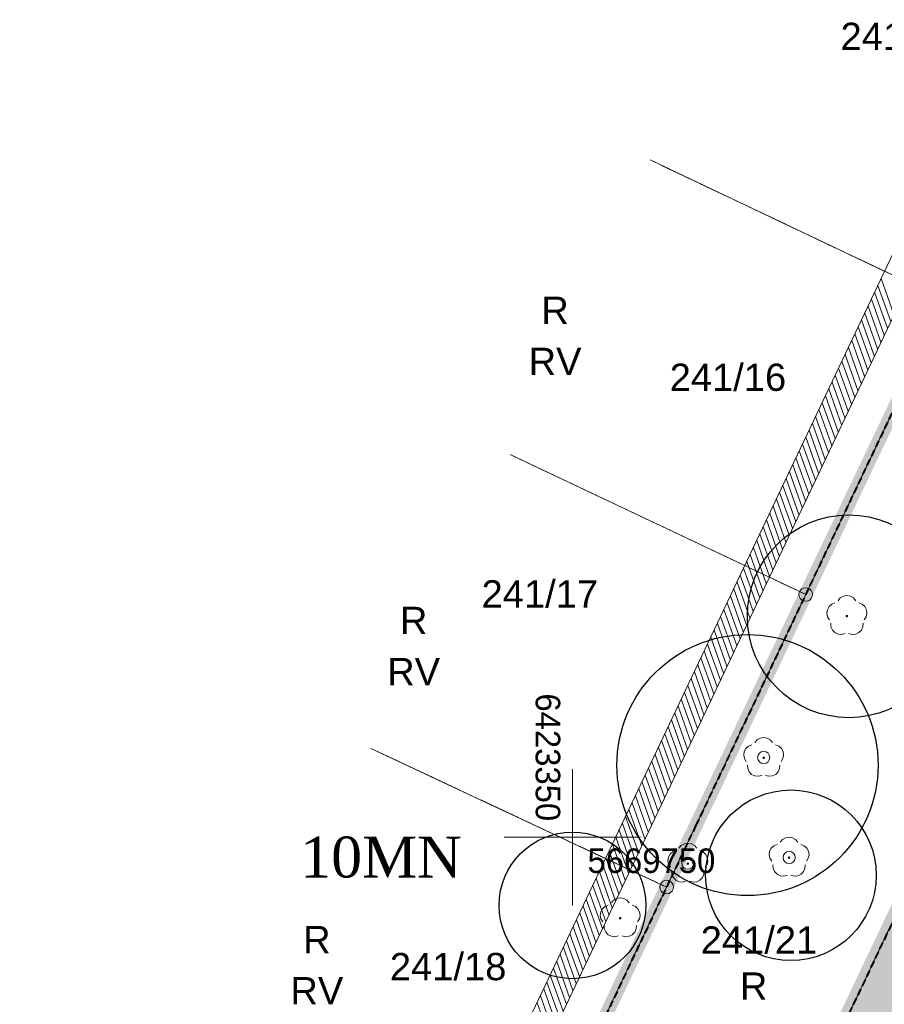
# Model space of a CAD drawing. Extents: x 6423319 to 6423678, y 5669680 to 5669855.
# Tile 16 of 29: x 6423330 to 6423361, y 5669744 to 5669780. Entities that reach past the tile are written whole.
import ezdxf
from ezdxf.enums import TextEntityAlignment as Align

# ---------------------------------------------------------------- set-up
doc = ezdxf.new("R2010")
doc.units = 0
for name, pattern in [('$0$OTWORY$0$HIDDEN', [0.375, 0.25, -0.125]), ('2 1', [3, 2, -1]), ('PRZER1-1', [2, 1, -1]), ('PRZER3-1', [4, 3, -1])]:
    doc.linetypes.add(name, pattern=pattern)
doc.layers.get('0').update_dxf_attribs({"linetype": 'CONTINUOUS', "lineweight": 13})
for name, color, linetype, lineweight in [('0 - PMProj. - Opisy + tabela', 7, 'CONTINUOUS', 0), ('22', 101, '$0$OTWORY$0$HIDDEN', 40), ('3 H POWIERZCHNIE', 142, 'CONTINUOUS', 18), ('3 UKŁAD 1 1', 151, 'CONTINUOUS', 9), ('_drzewa korony', 101, 'CONTINUOUS', 25), ('_MPZP_linie rozgraniczające', 150, '$0$OTWORY$0$HIDDEN', 40), ('FrameItemsLayer$', 7, 'CONTINUOUS', 0), ('GEPPGD', 7, 'CONTINUOUS', 18), ('GESDZI_O', 7, 'CONTINUOUS', 18), ('mapa 1', 150, '$0$OTWORY$0$HIDDEN', 40), ('PMProj. - trawnik parkowy', 63, 'CONTINUOUS', 0), ('Z 2', 60, 'CONTINUOUS', 18), ('zakres', 6, 'CONTINUOUS', 50)]:
    doc.layers.add(name, color=color, linetype=linetype, lineweight=lineweight)
doc.layers.add('3 łąki', color=7, linetype='CONTINUOUS')
for name, color, linetype, lineweight, true_color in [('_MPZP nazwy terenów', 7, 'CONTINUOUS', 0, 0x0482ff), ('GESKKL', 7, 'PRZER3-1', 18, 0x24bc24), ('GESKKL_O', 7, 'PRZER3-1', 18, 0x24bc24), ('GESUZY', 7, 'PRZER1-1', 18, 0x008000), ('GESUZY_O', 7, 'PRZER1-1', 18, 0x008000), ('GSPRDL', 7, 'CONTINUOUS', 18, 0x008000)]:
    doc.layers.add(name, color=color, linetype=linetype, lineweight=lineweight, true_color=true_color)
doc.layers.add('GESDZI', color=7, linetype='CONTINUOUS', lineweight=18, plot=False)
doc.styles.add('GEO-INFO', font='arial.ttf')
doc.styles.add('Style-Times New Roman', font='times.ttf')

# ---------------------------------------------------------------- blocks, each defined once
blk = doc.blocks.new('EPPGS')
at = {"color": 0}
blk.add_lwpolyline([(0, 0.5), (0.154508, 0.475528), (0.293893, 0.404508), (0.404508, 0.293893), (0.475528, 0.154508), (0.5, 0), (0.475528, -0.154508), (0.404508, -0.293893), (0.293893, -0.404508), (0.154508, -0.475528), (0, -0.5), (-0.154508, -0.475528), (-0.293893, -0.404508), (-0.404508, -0.293893), (-0.475528, -0.154508), (-0.5, 0), (-0.475528, 0.154508), (-0.404508, 0.293893), (-0.293893, 0.404508), (-0.154508, 0.475528)], close=True, dxfattribs=at)
blk = doc.blocks.new('D_GSPRDL1')
blk.add_hatch(color=0).paths.add_polyline_path([(0, -0.045), (0.013906, -0.042798), (0.02645, -0.036406), (0.036406, -0.02645), (0.042798, -0.013906), (0.045, 0), (0.042798, 0.013906), (0.036406, 0.02645), (0.02645, 0.036406), (0.013906, 0.042798), (0, 0.045), (-0.013906, 0.042798), (-0.02645, 0.036406), (-0.036406, 0.02645), (-0.042798, 0.013906), (-0.045, 0), (-0.042798, -0.013906), (-0.036406, -0.02645), (-0.02645, -0.036406), (-0.013906, -0.042798)])
at = {"color": 0}
for points in [[(-0.324277, 0.563333), (-0.240553, 0.662679), (-0.127956, 0.727494), (0, 0.75), (0.127956, 0.727494), (0.240553, 0.662679), (0.324277, 0.563333)], [(-0.635969, -0.134326), (-0.70458, -0.024001), (-0.731429, 0.103115), (-0.713292, 0.231763), (-0.652348, 0.346501), (-0.55591, 0.433559), (-0.435555, 0.482485)], [(0.435555, 0.482485), (0.55591, 0.433559), (0.652348, 0.346501), (0.713292, 0.231763), (0.731429, 0.103115), (0.70458, -0.024001), (0.635969, -0.134326)], [(-0.068773, -0.646351), (-0.194901, -0.677512), (-0.324092, -0.663766), (-0.440839, -0.606763), (-0.531129, -0.513345), (-0.584125, -0.394725), (-0.593465, -0.265141)], [(0.593465, -0.265141), (0.584125, -0.394725), (0.531129, -0.513345), (0.440839, -0.606763), (0.324092, -0.663766), (0.194901, -0.677512), (0.068773, -0.646351)]]:
    blk.add_lwpolyline(points, dxfattribs=at)
blk = doc.blocks.new('m1')
at = {"color": 7, "linetype": 'Continuous', "lineweight": 13, "flags": 128}
for points in [[(0, 0), (0, 5)], [(-2.5, 2.5), (2.5, 2.5)]]:
    blk.add_lwpolyline(points, dxfattribs=at)
at = {"layer": '_MPZP_linie rozgraniczające', "ltscale": 10, "const_width": 0.5}
for points in [[(-13.74, -35.54), (-6.82, -20.97), (-1.73, -10.25), (3.45, 0.67), (8.55, 11.4), (13.677, 22.192), (20.88, 37.36), (30.435, 32.729), (31.674, 32.117)], [(31.68, 32.13), (26.27, 21.17), (21.18, 19.29), (-6.48, -38.96), (-1.4, -41.35), (4.93, -44.35), (8.997, -46.269), (15.687, -43.9), (48.451, 24.011), (31.68, 32.13)]]:
    blk.add_lwpolyline(points, dxfattribs=at)
at = {"layer": 'GESDZI', "color": 7, "linetype": 'Continuous', "lineweight": 18}
for points in [[(2.85, 27.335), (13.68, 22.19), (20.88, 37.36), (14.248, 40.575), (13.673, 40.853)], [(8.55, 11.4), (13.68, 22.19), (2.85, 27.335)], [(-2.28, 16.531), (8.55, 11.4)]]:
    blk.add_lwpolyline(points, dxfattribs=at)
at = {"layer": 'GESKKL', "color": 82, "linetype": 'PRZER3-1', "lineweight": 18, "ltscale": 0.5, "true_color": 0x24bc24}
for points in [[(2.85, 27.335), (13.68, 22.19), (20.88, 37.36), (14.248, 40.575), (13.673, 40.853)], [(8.55, 11.4), (13.68, 22.19), (2.85, 27.335)], [(-2.28, 16.531), (8.55, 11.4)], [(3.45, 0.67), (8.55, 11.4), (-2.28, 16.531)], [(-12.567, -5.133), (-1.73, -10.25), (3.45, 0.67)]]:
    blk.add_lwpolyline(points, dxfattribs=at)
at = {"layer": 'GESUZY', "color": 96, "linetype": 'PRZER1-1', "lineweight": 18, "ltscale": 0.5, "true_color": 0x008000}
for points in [[(2.85, 27.335), (13.68, 22.19), (20.88, 37.36), (14.248, 40.575), (13.673, 40.853)], [(8.55, 11.4), (13.68, 22.19), (2.85, 27.335)], [(-2.28, 16.531), (8.55, 11.4)], [(3.45, 0.67), (8.55, 11.4), (-2.28, 16.531)], [(-12.567, -5.133), (-1.73, -10.25), (3.45, 0.67)]]:
    blk.add_lwpolyline(points, dxfattribs=at)
at = {"layer": 'zakres', "color": 6, "linetype": 'Continuous', "lineweight": 0}
for p, q in [((11.787, 21.668), (11.317, 22.986)), ((11.547, 21.162), (11.077, 22.481)), ((11.667, 21.415), (11.197, 22.734)), ((11.426, 20.909), (10.957, 22.228)), ((11.186, 20.403), (10.717, 21.722)), ((11.306, 20.656), (10.837, 21.975)), ((11.066, 20.15), (10.597, 21.469)), ((10.826, 19.644), (10.356, 20.963)), ((10.946, 19.897), (10.476, 21.216)), ((10.706, 19.391), (10.236, 20.71)), ((10.586, 19.138), (10.116, 20.457)), ((10.346, 18.632), (9.876, 19.951)), ((10.466, 18.885), (9.996, 20.204)), ((10.225, 18.379), (9.756, 19.698)), ((9.985, 17.874), (9.516, 19.192)), ((10.105, 18.127), (9.636, 19.445)), ((9.865, 17.621), (9.395, 18.94)), ((9.625, 17.115), (9.155, 18.434)), ((9.745, 17.368), (9.275, 18.687)), ((9.505, 16.862), (9.035, 18.181)), ((9.385, 16.609), (8.915, 17.928)), ((9.144, 16.103), (8.675, 17.422)), ((9.265, 16.356), (8.795, 17.675)), ((9.024, 15.85), (8.555, 17.169)), ((8.784, 15.344), (8.315, 16.663)), ((8.904, 15.597), (8.435, 16.916)), ((8.664, 15.091), (8.194, 16.41)), ((8.424, 14.585), (7.954, 15.904)), ((8.544, 14.838), (8.074, 16.157)), ((8.304, 14.333), (7.834, 15.651)), ((8.184, 14.08), (7.714, 15.399)), ((7.943, 13.574), (7.474, 14.893)), ((8.064, 13.827), (7.594, 15.146)), ((7.823, 13.321), (7.354, 14.64)), ((7.583, 12.815), (7.114, 14.134)), ((7.703, 13.068), (7.234, 14.387)), ((7.463, 12.562), (6.993, 13.881)), ((7.223, 12.056), (6.753, 13.375)), ((7.343, 12.309), (6.873, 13.628)), ((7.103, 11.803), (6.633, 13.122)), ((6.983, 11.55), (6.513, 12.869)), ((6.742, 11.044), (6.273, 12.363)), ((6.862, 11.297), (6.393, 12.616)), ((6.622, 10.791), (6.153, 12.11)), ((6.382, 10.286), (5.912, 11.605)), ((6.502, 10.539), (6.033, 11.857)), ((6.262, 10.033), (5.792, 11.352)), ((6.022, 9.527), (5.552, 10.846)), ((6.142, 9.78), (5.672, 11.099)), ((5.902, 9.274), (5.432, 10.593)), ((5.782, 9.021), (5.312, 10.34)), ((5.541, 8.515), (5.072, 9.834)), ((5.661, 8.768), (5.192, 10.087)), ((5.421, 8.262), (4.952, 9.581)), ((5.181, 7.756), (4.711, 9.075)), ((5.301, 8.009), (4.832, 9.328)), ((5.061, 7.503), (4.591, 8.822)), ((4.821, 6.998), (4.351, 8.316)), ((4.941, 7.25), (4.471, 8.569)), ((4.701, 6.745), (4.231, 8.063)), ((4.58, 6.492), (4.111, 7.811)), ((4.34, 5.986), (3.871, 7.305)), ((4.46, 6.239), (3.991, 7.558)), ((4.22, 5.733), (3.751, 7.052)), ((3.98, 5.227), (3.51, 6.546)), ((4.1, 5.48), (3.63, 6.799)), ((3.86, 4.974), (3.39, 6.293)), ((3.62, 4.468), (3.15, 5.787)), ((3.74, 4.721), (3.27, 6.04)), ((3.5, 4.215), (3.03, 5.534)), ((3.379, 3.962), (2.91, 5.281)), ((3.139, 3.456), (2.67, 4.775)), ((3.259, 3.709), (2.79, 5.028)), ((3.019, 3.204), (2.55, 4.522)), ((2.779, 2.698), (2.309, 4.017)), ((2.899, 2.951), (2.429, 4.269)), ((2.659, 2.445), (2.189, 3.764)), ((2.419, 1.939), (1.949, 3.258)), ((2.539, 2.192), (2.069, 3.511)), ((2.299, 1.686), (1.829, 3.005)), ((2.178, 1.433), (1.709, 2.752)), ((1.938, 0.927), (1.469, 2.246)), ((2.058, 1.18), (1.589, 2.499)), ((1.818, 0.674), (1.348, 1.993)), ((1.578, 0.168), (1.108, 1.487)), ((1.698, 0.421), (1.228, 1.74)), ((1.458, -0.085), (0.988, 1.234)), ((1.218, -0.59), (0.748, 0.728)), ((1.338, -0.338), (0.868, 0.981)), ((1.097, -0.843), (0.628, 0.475)), ((0.977, -1.096), (0.508, 0.223)), ((0.737, -1.602), (0.268, -0.283)), ((0.857, -1.349), (0.388, -0.03)), ((0.617, -1.855), (0.147, -0.536)), ((0.377, -2.361), (-0.093, -1.042)), ((0.497, -2.108), (0.027, -0.789)), ((0.257, -2.614), (-0.213, -1.295)), ((0.017, -3.12), (-0.453, -1.801)), ((0.137, -2.867), (-0.333, -1.548)), ((-0.104, -3.373), (-0.573, -2.054)), ((-0.224, -3.626), (-0.693, -2.307)), ((-0.464, -4.132), (-0.934, -2.813)), ((-0.344, -3.879), (-0.813, -2.56)), ((-0.584, -4.384), (-1.054, -3.066)), ((-0.824, -4.89), (-1.294, -3.571)), ((-0.704, -4.637), (-1.174, -3.318))]:
    blk.add_line(p, q, dxfattribs=at)
at = {"layer": 'GEPPGD', "color": 7, "lineweight": 18, "xscale": 0.5, "yscale": 0.5}
for p in [(8.55, 11.4), (3.45, 0.67)]:
    blk.add_blockref('EPPGS', p, dxfattribs=at)
at = {"layer": 'GSPRDL', "color": 96, "linetype": 'Continuous', "lineweight": 18, "true_color": 0x008000}
for p in [(10.06, 10.61), (7.01, 5.41), (4.23, 1.53), (7.94, 1.75), (1.75, -0.47)]:
    blk.add_blockref('D_GSPRDL1', p, dxfattribs=at)
at = {"layer": 'FrameItemsLayer$', "color": 7, "linetype": 'Continuous', "lineweight": 0}
blk.add_text('6423350', height=0.9, rotation=270, dxfattribs=at).set_placement((-0.448, 3.088), align=Align.TOP_RIGHT)
blk.add_text('5669750', height=0.9, dxfattribs=at).set_placement((0.552, 2.088), align=Align.TOP_LEFT)
at = {"layer": 'GESDZI_O', "color": 7, "linetype": 'Continuous', "lineweight": 0, "style": 'GEO-INFO'}
for s, p in [('241/15', (11.964, 31.868)), ('241/16', (5.7, 19.366)), ('241/17', (-1.196, 11.422)), ('241/18', (-4.558, -2.244))]:
    blk.add_text(s, height=1, dxfattribs=at).set_placement(p, align=Align.MIDDLE_CENTER)
blk.add_text('241/21', height=1, dxfattribs=at).set_placement((6.838, -1.252), align=Align.MIDDLE)
at = {"layer": 'GESKKL_O', "color": 82, "linetype": 'Continuous', "lineweight": 0, "true_color": 0x24bc24, "style": 'GEO-INFO'}
for p in [(-0.638, 19.949), (-5.822, 8.574), (-9.37, -3.129)]:
    blk.add_text('RV', height=1, dxfattribs=at).set_placement(p, align=Align.MIDDLE)
at = {"layer": 'GESUZY_O', "color": 96, "linetype": 'Continuous', "lineweight": 0, "true_color": 0x008000, "style": 'GEO-INFO'}
for p in [(-0.638, 21.824), (-5.822, 10.449), (-9.37, -1.254), (6.64, -2.959)]:
    blk.add_text('R', height=1, dxfattribs=at).set_placement(p, align=Align.MIDDLE)
at = {"layer": '_MPZP nazwy terenów', "insert": (-7.02, 1.761), "char_height": 1.5, "attachment_point": 5, "line_spacing_factor": 0.8, "style": 'Style-Times New Roman', "bg_fill": 3, "box_fill_scale": 1.5, "bg_fill_color": 255, "bg_fill_transparency": 0}
blk.add_mtext('10MN', dxfattribs=at)
at = {"layer": 'GESDZI', "color": 7, "linetype": 'Continuous', "lineweight": 18}
for points in [[(21.18, 19.29), (26.27, 21.17), (31.68, 32.13), (30.435, 32.729), (20.88, 37.36), (13.68, 22.19), (8.55, 11.4), (3.45, 0.67), (-1.73, -10.25), (-6.82, -20.97), (-13.74, -35.54), (-6.48, -38.96)], [(48.451, 24.011), (31.68, 32.13), (26.27, 21.17), (21.18, 19.29), (-6.48, -38.96), (-1.4, -41.35), (1.55, -35.35), (7.68, -38.3), (4.93, -44.35), (8.997, -46.269), (15.687, -43.9)]]:
    blk.add_lwpolyline(points, close=True, dxfattribs=at)
for points in [[(-7.396, 5.758), (3.45, 0.67), (8.55, 11.4), (-2.28, 16.531)], [(-12.567, -5.133), (-1.73, -10.25), (3.45, 0.67), (-7.396, 5.758)]]:
    blk.add_lwpolyline(points, dxfattribs=at)
at = {"layer": 'GESKKL', "color": 82, "linetype": 'PRZER3-1', "lineweight": 18, "ltscale": 0.5, "true_color": 0x24bc24}
for points in [[(21.18, 19.29), (26.27, 21.17), (31.68, 32.13), (30.435, 32.729), (20.88, 37.36), (13.68, 22.19), (8.55, 11.4), (3.45, 0.67), (-1.73, -10.25), (-6.82, -20.97), (-13.74, -35.54), (-6.48, -38.96)], [(48.451, 24.011), (31.68, 32.13), (26.27, 21.17), (21.18, 19.29), (-6.48, -38.96), (-1.4, -41.35), (1.55, -35.35), (7.68, -38.3), (4.93, -44.35), (8.997, -46.269), (15.687, -43.9)]]:
    blk.add_lwpolyline(points, close=True, dxfattribs=at)
for points in [[(3.45, 0.67), (-7.396, 5.758)], [(-7.396, 5.758), (3.45, 0.67)]]:
    blk.add_lwpolyline(points, dxfattribs=at)
at = {"layer": 'GESUZY', "color": 96, "linetype": 'PRZER1-1', "lineweight": 18, "ltscale": 0.5, "true_color": 0x008000}
for points in [[(21.18, 19.29), (26.27, 21.17), (31.68, 32.13), (30.435, 32.729), (20.88, 37.36), (13.68, 22.19), (8.55, 11.4), (3.45, 0.67), (-1.73, -10.25), (-6.82, -20.97), (-13.74, -35.54), (-6.48, -38.96)], [(48.451, 24.011), (31.68, 32.13), (26.27, 21.17), (21.18, 19.29), (-6.48, -38.96), (-1.4, -41.35), (1.55, -35.35), (7.68, -38.3), (4.93, -44.35), (8.997, -46.269), (15.687, -43.9)]]:
    blk.add_lwpolyline(points, close=True, dxfattribs=at)
for points in [[(3.45, 0.67), (-7.396, 5.758)], [(-7.396, 5.758), (3.45, 0.67)]]:
    blk.add_lwpolyline(points, dxfattribs=at)
at = {"layer": 'zakres', "color": 6, "linetype": 'Continuous', "lineweight": 0}
for p, q in [((13.442, 27.474), (-20.264, -43.509)), ((14.346, 27.045), (-19.36, -43.938))]:
    blk.add_line(p, q, dxfattribs=at)

msp = doc.modelspace()

# ---------------------------------------------------------------- hatches: boundary and pattern name
at = {"layer": '0 - PMProj. - Opisy + tabela', "linetype": 'Continuous'}
h = msp.add_hatch(dxfattribs=at)
h.set_pattern_fill('ACAD_ISO07W100', scale=0.05)
h.paths.add_polyline_path([(6423395.114, 5669764.594), (6423393.82, 5669765.218, 0.097161), (6423383.338, 5669767.907), (6423375.316, 5669751.279), (6423377.748, 5669750.105), (6423370.522, 5669735.128), (6423366.721, 5669736.962), (6423359.439, 5669721.822), (6423363.222, 5669719.997), (6423355.063, 5669703.087), (6423356.978, 5669702.184, -0.5907), (6423366.907, 5669706.129), (6423367.765, 5669707.907), (6423361.96, 5669710.708, -0.414214), (6423361.447, 5669712.177), (6423383.306, 5669757.485), (6423381.775, 5669758.223, -0.414214), (6423381.309, 5669759.559), (6423383.763, 5669764.645, -0.332572), (6423385.995, 5669765.804, -0.072593), (6423393.235, 5669763.502), (6423394.332, 5669762.973)])
at = {"layer": '3 H POWIERZCHNIE', "lineweight": 35, "true_color": 0xecf3de}
h = msp.add_hatch(dxfattribs=at)
h.set_pattern_fill('GRAVEL-002', color=254, scale=2.5, pattern_type=2)
h.set_pattern_definition([(0, (0.125, 0), (2.5, 2.5), [0.75, -0.875, 0.125, -0.75]), (0, (1.125, 0.5), (2.5, 2.5), [0.125, -0.625, 0.5, -1.25]), (0, (1.5, 0.625), (2.5, 2.5), [0.125, -2.375]), (0, (0.375, 0.75), (2.5, 2.5), [0.5, -2]), (0, (0.125, 1), (2.5, 2.5), [0.25, -2.25]), (0, (1.875, 1.25), (2.5, 2.5), [0.25, -0.125, 0.125, -2]), (0, (0.875, 1.375), (2.5, 2.5), [0.375, -2.125]), (0, (0.25, 1.625), (2.5, 2.5), [0.25, -2.25]), (0, (1.25, 1.875), (2.5, 2.5), [0.125, -0.75, 0.375, -1.25]), (0, (0.75, 2), (2.5, 2.5), [0.25, -2.25]), (0, (1.625, 2.125), (2.5, 2.5), [0.25, -2.25]), (0, (1.125, 2.25), (2.5, 2.5), [0.25, -2.25]), (0, (2.125, 2.375), (2.5, 2.5), [0.25, -2.25]), (90, (0, 0), (-2.5, 2.5), [0.5, -0.125, 0.25, -1, 0.5, -0.125]), (90, (0.125, 1.625), (-2.5, 2.5), [0.125, -2.375]), (90, (0.5, 0.875), (-2.5, 2.5), [0.25, -0.5, 0.125, -1.625]), (90, (0.625, 1.25), (-2.5, 2.5), [0.25, -0.5, 0.375, -1.375]), (90, (1, 0.625), (-2.5, 2.5), [0.125, -1.25, 0.25, -0.125, 0.25, -0.5]), (90, (1.125, 0.375), (-2.5, 2.5), [0.125, -2.375]), (90, (1.375, 1.125), (-2.5, 2.5), [0.125, -0.125, 0.375, -1.875]), (90, (1.5, 0.75), (-2.5, 2.5), [0.25, -1, 0.125, -0.125, 0.125, -0.875]), (90, (1.75, 0.125), (-2.5, 2.5), [0.375, -2.125]), (90, (2, 2), (-2.5, 2.5), [0.125, -0.125, 0.125, -2.125]), (90, (2.125, 1.375), (-2.5, 2.5), [0.375, -2.125]), (90, (2.4375, 1.1875), (-2.5, 2.5), [0.125, -2.375]), (45, (0.875, 0), (0, 2.50000000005), [0.176775, -3.358758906]), (45, (0.625, 2.375), (0, 2.50000000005), [0.176775, -0.530325, 0.530325, -2.298108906]), (45, (0.875, 2), (0, 2.50000000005), [0.35355, -0.8838835, 0.176775, -2.121325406]), (45, (1.375, 1.875), (0, 2.50000000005), [0.35355, -1.2374375, 0.176775, -1.767771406]), (45, (0.375, 0.75), (0, 2.50000000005), [0.176775, -3.358758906]), (45, (1, 0.75), (0, 2.50000000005), [0.53033, -3.005203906]), (45, (1.5, 1), (0, 2.50000000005), [0.176775, -1.06066, 0.176775, -2.121323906]), (45, (1.875, 1.25), (0, 2.50000000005), [0.35355, -3.181983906]), (45, (2.375, 1.25), (0, 2.50000000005), [0.35355, -3.181983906]), (45, (2.375, 0.5), (0, 2.50000000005), [0.176775, -3.358758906]), (45, (2.125, 1.75), (0, 2.50000000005), [0.176775, -3.358758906]), (45, (1.875, 2.125), (0, 2.50000000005), [0.176775, -3.358758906]), (45, (2.375, 2.375), (0, 2.50000000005), [0.176775, -3.358758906]), (45, (0, 2.375), (0, 2.50000000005), [0.176775, -3.358758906]), (45, (1.25, 1.375), (0, 2.50000000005), [0.176775, -3.358758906]), (45, (1.5, 2.375), (0, 2.50000000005), [0.176775, -1.2374375, 0.176775, -1.944546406]), (45, (0.375, 1), (0, 2.50000000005), [0.35355, -3.181983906]), (45, (0.375, 1.625), (0, 2.50000000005), [0.530325, -3.005208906]), (135, (0.125, 1), (-2.50000000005, 3e-16), [0.265175, -3.270358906]), (135, (1.5, 0.875), (-2.50000000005, 3e-16), [0.176775, -3.358758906]), (135, (2.25, 1.25), (-2.50000000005, 3e-16), [0.176775, -3.358758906]), (135, (1.375, 1.75), (-2.50000000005, 3e-16), [0.176775, -3.358758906]), (135, (1.5, 2.125), (-2.50000000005, 3e-16), [0.176775, -3.358758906]), (135, (1.125, 2.25), (-2.50000000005, 3e-16), [0.176775, -3.358758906]), (135, (1.625, 2.125), (-2.50000000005, 3e-16), [0.176775, -3.358758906]), (135, (0.125, 0.625), (-2.50000000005, 3e-16), [0.176775, -3.358758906]), (135, (0.625, 1.5), (-2.50000000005, 3e-16), [0.176775, -3.358758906]), (135, (0.625, 0.75), (-2.50000000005, 3e-16), [0.35355, -3.181983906]), (135, (1.125, 0.5), (-2.50000000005, 3e-16), [0.35355, -3.181983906]), (135, (2.125, 1.875), (-2.50000000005, 3e-16), [0.35355, -3.181983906]), (135, (1.375, 1.25), (-2.50000000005, 3e-16), [0.176775, -3.358758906]), (135, (1.75, 0.5), (-2.50000000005, 3e-16), [0.35355, -2.12132, 0.176775, -0.883888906]), (135, (0.25, 1.625), (-2.49999875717, 1.24288e-06), [0.35355, -0.70710675, 0.35355, -2.121327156]), (135, (0, 0.25), (-2.50000000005, 3e-16), [0.3535, -0.884, 0.3535, -0.884, 0.17675, -0.883783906]), (26.56505118, (0.875, 0.75), (2.5, 1.3e-10), [0.559, -0.2795, 0.2795, -4.4721699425]), (26.56505118, (1.25, 2.25), (2.5, 1.3e-10), [0.559, -5.0311699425]), (26.56505118, (1.25, 0.5), (2.5, 1.3e-10), [0.2795, -5.3106699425]), (26.56505118, (0.125, 0.625), (2.5, 1.3e-10), [0.2795, -5.3106699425]), (26.56505118, (0.625, 1.25), (2.5, 1.3e-10), [0.2795, -5.3106699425]), (26.56505118, (0.125, 1.5), (2.5, 1.3e-10), [0.2795, -5.3106699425]), (63.43494882, (0.5, 1.75), (1.3e-10, 2.5), [0.2795, -5.3106699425]), (63.43494882, (1.375, 1.75), (1.3e-10, 2.5), [0.2795, -5.3106699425]), (63.43494882, (1.625, 0), (1.3e-10, 2.5), [0.2795, -5.3106699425]), (63.43494882, (0, 1.375), (1.3e-10, 2.5), [0.2795, -5.3106699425]), (63.43494882, (1, 0.125), (1.3e-10, 2.5), [0.2795, -1.9565, 0.2795, -3.0746699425]), (116.56505118, (0.625, 2.25), (-1.3e-10, 2.5), [0.2795, -5.3106699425]), (116.56505118, (2.125, 1.75), (-1.3e-10, 2.5), [0.2795, -5.3106699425]), (116.56505118, (1, 2.25), (-1.3e-10, 2.5), [0.2795, -5.3106699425]), (116.56505118, (0, 0.875), (-1.3e-10, 2.5), [0.2795, -5.3106699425]), (153.43494882, (1.875, 0.5), (-2.5, 1.3e-10), [0.2795, -5.3106699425]), (153.43494882, (2.375, 1.125), (-2.5, 1.3e-10), [0.2795, -5.3106699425]), (153.43494882, (0.875, 1.375), (-2.5, 1.3e-10), [0.2795, -5.3106699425]), (153.43494882, (1.25, 1.875), (-2.5, 1.3e-10), [0.2795, -5.3106699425]), (153.43494882, (2.125, 2.375), (-2.5, 1.3e-10), [0.2795, -5.3106699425]), (153.43494882, (0.375, 0), (-2.5, 1.3e-10), [0.41925, -5.1709199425])])
h.paths.add_polyline_path([(6423352.928, 5669728.353, 0.352572), (6423357.738, 5669710.757, -0.363404), (6423358.052, 5669709.513), (6423358.427, 5669710.289), (6423359.842, 5669713.222, -0.494212), (6423358.286, 5669712.901, -0.322392), (6423354.644, 5669728.294, -0.108057), (6423360.696, 5669736.499), (6423369.546, 5669743.564, 0.273218), (6423372.301, 5669751.684), (6423370.396, 5669759.751, -0.354081), (6423372.389, 5669764.212, -0.089729), (6423380.69, 5669766.022, -0.564634), (6423381.626, 5669764.588), (6423383.277, 5669768.009, 0.127688), (6423371.344, 5669765.367, 0.092996), (6423369.864, 5669764.018), (6423368.924, 5669762.039, 0.123816), (6423368.94, 5669759.39), (6423370.842, 5669751.336, -0.269452), (6423368.585, 5669744.716), (6423358.136, 5669736.27, 0.069362), (6423354.888, 5669732.481)])
at = {"layer": '3 łąki', "lineweight": 5, "true_color": 0xcfcfcf}
h = msp.add_hatch(dxfattribs=at)
h.set_pattern_fill('LINE', color=254, scale=0.1, angle=45, style=0)
h.set_pattern_definition([(45, (0, 0), (-0.224506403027, 0.224506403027), [])])
h.paths.add_polyline_path([(6423377.708, 5669703.605), (6423393.635, 5669736.457), (6423408.367, 5669766.713), (6423403.026, 5669769.296), (6423378.068, 5669718.128), (6423368.816, 5669699.372, -0.096945), (6423367.453, 5669697.293, -0.222269), (6423362.487, 5669695.428, -0.082556), (6423360.327, 5669696.087), (6423359.211, 5669696.548), (6423359.211, 5669696.548), (6423356.637, 5669697.697), (6423346.858, 5669702.332), (6423338.489, 5669706.295), (6423334.481, 5669708.193), (6423331.906, 5669702.741), (6423346.983, 5669695.619), (6423356.506, 5669691.068), (6423357.909, 5669690.263, -0.064285), (6423360.041, 5669688.293, -0.226037), (6423361.09, 5669684.22, 0.009214), (6423360.919, 5669683.247, -0.077743), (6423360.691, 5669682.538), (6423359.508, 5669680.186), (6423367.527, 5669683.025), (6423370.119, 5669688.229, -0.18344), (6423372.76, 5669690.573, -0.15656), (6423377.262, 5669690.525), (6423377.797, 5669690.323), (6423380.414, 5669695.861), (6423379.015, 5669696.758, -0.074479), (6423377.727, 5669698.849, -0.072854), (6423377.185, 5669700.888, -0.135741)])
at = {"layer": 'PMProj. - trawnik parkowy'}
h = msp.add_hatch(dxfattribs=at)
h.set_pattern_fill('DOTS', color=256, scale=0.1, angle=90)
h.set_pattern_definition([(90, (4252822.1107, 7451227.79618), (-0.15875, 0.079375), [0, -0.15875])])
edge = h.paths.add_edge_path()
edge.add_line((6423370.842, 5669751.336), (6423370.088, 5669754.53))
edge.add_line((6423370.088, 5669754.53), (6423369.115, 5669754.301))
edge.add_line((6423369.115, 5669754.301), (6423368.61, 5669756.442))
edge.add_line((6423368.61, 5669756.442), (6423369.582, 5669756.672))
edge.add_line((6423369.582, 5669756.672), (6423368.94, 5669759.39))
edge.add_arc((6423374.199, 5669760.747), 5.431, 166.2315, 194.4644, ccw=False)
edge.add_line((6423368.924, 5669762.039), (6423354.888, 5669732.481))
edge.add_arc((6423370.101, 5669722.728), 18.07, 131.4638, 147.3351, ccw=False)
edge.add_line((6423358.136, 5669736.27), (6423368.585, 5669744.716))
edge.add_arc((6423364.018, 5669749.968), 6.96, 311.0108, 371.3321)

# ---------------------------------------------------------------- linework, layer by layer
at = {"layer": '22', "color": 6}
msp.add_lwpolyline([(6423381.68, 5669779.631), (6423376.27, 5669768.67), (6423371.18, 5669766.79), (6423357.251, 5669737.456), (6423347.499, 5669716.919), (6423343.52, 5669708.54), (6423348.6, 5669706.15), (6423354.93, 5669703.15), (6423358.997, 5669701.231), (6423365.687, 5669703.6), (6423398.451, 5669771.511), (6423370.88, 5669784.86), (6423354.528, 5669750.439), (6423340.342, 5669720.555), (6423336.26, 5669711.96), (6423343.52, 5669708.54)], dxfattribs=at)
at = {"layer": '3 UKŁAD 1 1', "lineweight": 5}
msp.add_lwpolyline([(6423403.026, 5669769.296), (6423381.68, 5669779.63), (6423376.27, 5669768.67), (6423371.18, 5669766.79), (6423342.632, 5669706.669)], dxfattribs=at)
at = {"layer": '3 UKŁAD 1 1'}
for centre in [(6423357.01, 5669752.921), (6423354.228, 5669749.046), (6423357.943, 5669749.254)]:
    msp.add_circle(centre, 0.224, dxfattribs=at)
at = {"layer": '_drzewa korony', "linetype": 'Continuous'}
for centre, radius in [((6423360.13, 5669758.102), 3.719), ((6423356.417, 5669752.645), 4.787), ((6423358.009, 5669748.604), 3.127), ((6423350, 5669747.5), 2.689), ((6423350, 5669747.5), 2.689)]:
    msp.add_circle(centre, radius, dxfattribs=at)
at = {"layer": 'Z 2', "color": 240, "linetype": '2 1', "true_color": 0xfc1b20}
msp.add_lwpolyline([(6423381.68, 5669779.63, 0.6, 0.6, 0), (6423403.027, 5669769.299, 0.6, 0.6, 0), (6423365.923, 5669693.35, 0.6, 0.6, 0), (6423341.726, 5669704.762, 0.6, 0.6, 0), (6423371.18, 5669766.79, 0.6, 0.6, 0), (6423376.27, 5669768.67, 0.6, 0.6, 0), (6423381.68, 5669779.63, 0, 0, 0)], format="xyseb", dxfattribs=at)

# ---------------------------------------------------------------- next in the draw order: block references
at = {"layer": 'mapa 1'}
msp.add_blockref('m1', (6423350, 5669747.5), dxfattribs=at)

doc.saveas('drawing.dxf')
